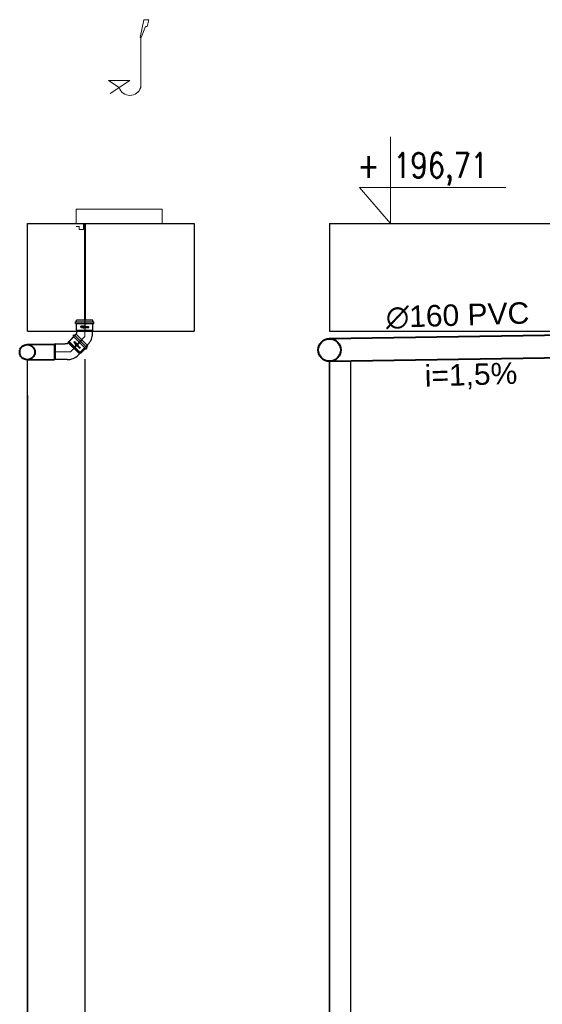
# Model space of a CAD drawing. Header units: inches. Extents: x -4581 to 28141, y -59678 to 5024.
# Tile 11 of 18: x 12136 to 12501, y 3743 to 4430. Entities that reach past the tile are written whole.
import ezdxf
from ezdxf.enums import TextEntityAlignment as Align
from ezdxf.lldxf.tags import DXFTag

# ---------------------------------------------------------------- set-up
doc = ezdxf.new("R2010")
doc.units = ezdxf.units.IN
doc.header["$MEASUREMENT"] = 0
for name, color, linetype, lineweight in [('2DH_OBJ', 250, 'Continuous', 9), ('IS - opis tabeli profilu', 7, 'Continuous', 30), ('IS - R - opis rzędne', 232, 'Continuous', 9), ('IS - rury PVC DN160', 134, 'Continuous', 30)]:
    doc.layers.add(name, color=color, linetype=linetype, lineweight=lineweight)
for name, color, linetype, plot in [('3DCPCOLOR124', 152, 'Continuous', False), ('3DCPCOLOR242', 242, 'Continuous', False), ('CP_DETAL', 33, 'Continuous', False)]:
    doc.layers.add(name, color=color, linetype=linetype, plot=plot)
doc.layers.add('CP_AXISKA', color=7, linetype='DASHDOT', lineweight=15, plot=False)
for name, color, linetype, true_color in [('IS_Sieci_na_profilu', 7, 'SOLID', 0x000000), ('IS_Tabelka_profilu', 7, 'SOLID', 0x000000), ('IS_Teren_proj', 7, 'SOLID', 0x000000)]:
    doc.layers.add(name, color=color, linetype=linetype, true_color=true_color)
doc.styles.add('CP_ATTR', font='ROMANS.SHX')
doc.styles.add('ROMANS', font='romans.shx')
tags = doc.linetypes.add('DASHDOT', pattern=[20, 10, -5, 0, -5]).pattern_tags.tags
tags[10:11] = [DXFTag(74, 4), DXFTag(75, 0), DXFTag(340, '0'), DXFTag(46, 0.0), DXFTag(50, 0.0), DXFTag(44, 0.0), DXFTag(45, 0.0)]
tags[8:9] = [DXFTag(74, 4), DXFTag(75, 0), DXFTag(340, '0'), DXFTag(46, 0.0), DXFTag(50, 0.0), DXFTag(44, 0.0), DXFTag(45, 0.0)]
tags[6:7] = [DXFTag(74, 4), DXFTag(75, 0), DXFTag(340, '0'), DXFTag(46, 0.0), DXFTag(50, 0.0), DXFTag(44, 0.0), DXFTag(45, 0.0)]
tags[4:5] = [DXFTag(74, 4), DXFTag(75, 0), DXFTag(340, '0'), DXFTag(46, 0.0), DXFTag(50, 0.0), DXFTag(44, 0.0), DXFTag(45, 0.0)]
tags = doc.linetypes.add('SOLID', pattern=[10, 10, 0]).pattern_tags.tags
tags[6:7] = [DXFTag(74, 4), DXFTag(75, 0), DXFTag(340, '0'), DXFTag(46, 0.0), DXFTag(50, 0.0), DXFTag(44, 0.0), DXFTag(45, 0.0)]
tags[4:5] = [DXFTag(74, 4), DXFTag(75, 0), DXFTag(340, '0'), DXFTag(46, 0.0), DXFTag(50, 0.0), DXFTag(44, 0.0), DXFTag(45, 0.0)]

# ---------------------------------------------------------------- blocks, each defined once
blk = doc.blocks.new('2dmgn002_logo01')
at = {"layer": '3DCPCOLOR124'}
for p, q in [((-4, 7), (-5.1, 7)), ((-5.1, 7), (-5.1, 4.8)), ((-4, 5.1), (-4, 7)), ((-4, 3.8), (1.9, 3.8)), ((1.6, 4.8), (-3.7, 4.8)), ((1.9, 16.5), (-2.9, 16.5)), ((-2.9, 16.5), (-2.9, 15.5)), ((-2.9, 15.5), (1.6, 15.5)), ((1.6, 14.4), (-2.9, 14.4)), ((-2.9, 14.4), (-2.9, 13.4)), ((-2.9, 13.4), (1.6, 13.4)), ((1.6, 12.3), (-2.9, 12.3)), ((-2.9, 12.3), (-2.9, 11.3)), ((-2.9, 11.3), (1.9, 11.3)), ((-2.9, 9.6), (-2.9, 8.9)), ((-2.9, 8.9), (-1.9, 8.9)), ((1.6, 8.6), (-2.9, 8.6)), ((-2.9, 8.6), (-2.9, 7.5)), ((-2.9, 7.5), (1.9, 7.5)), ((-2.9, 5.9), (-2.9, 5.2)), ((-2.9, 5.2), (-1.9, 5.2)), ((1.9, 3.2), (-2.9, 3.2)), ((-2.9, 3.2), (-2.9, 2.2)), ((-2.9, 2.2), (1.6, 2.2)), ((1.6, 1.1), (-2.9, 1.1)), ((-2.9, 1.1), (-2.9, 0)), ((-2.9, 0), (1.9, 0)), ((1.9, 10.7), (-1.9, 10.7)), ((-1.9, 8.9), (-1.9, 9.4)), ((1.9, 7), (-1.9, 7)), ((-1.9, 5.2), (-1.9, 5.6)), ((-1.6, 9.6), (1.6, 9.6)), ((-1.6, 5.9), (1.6, 5.9)), ((1.9, 15.2), (1.9, 14.7)), ((1.9, 13.1), (1.9, 12.6)), ((1.9, 9.4), (1.9, 8.8)), ((1.9, 5.6), (1.9, 5.1)), ((1.9, 1.9), (1.9, 1.4)), ((2.9, 14.4), (2.9, 15.5)), ((2.9, 12.3), (2.9, 13.4)), ((2.9, 8.6), (2.9, 9.7)), ((2.9, 4.8), (2.9, 5.9)), ((2.9, 2.2), (2.9, 1.1)), ((-2.9, -1.6), (-2.9, -2.3)), ((-2.9, -2.3), (-1.9, -2.3)), ((1.6, -2.6), (-2.9, -2.6)), ((-2.9, -2.6), (-2.9, -3.1)), ((-2.9, -3.1), (-0.8, -3.7)), ((1.9, -0.5), (-1.9, -0.5)), ((-1.9, -2.3), (-1.9, -1.8)), ((-1.6, -1.6), (1.6, -1.6)), ((-0.8, -3.7), (1.9, -3.7)), ((1.9, -1.8), (1.9, -2.4)), ((2.9, -2.6), (2.9, -1.6))]:
    blk.add_line(p, q, dxfattribs=at)
for centre, radius, start, end in [((-4, 4.8), 1.06, 179.7393, 270), ((-3.7, 5.1), 0.264, 180, 269.9023), ((-1.9, 9.6), 1.07, 90, 180), ((-1.9, 5.9), 1.07, 90, 180), ((-1.6, 9.4), 0.246, 90, 184.1233), ((-1.6, 5.7), 0.246, 90, 184.0475), ((1.6, 15.2), 0.293, 359.5038, 90), ((1.6, 14.7), 0.291, 269.5684, 360), ((1.6, 13.1), 0.293, 359.5231, 90), ((1.6, 12.6), 0.293, 270, 359.9989), ((1.6, 9.4), 0.264, 0, 90), ((1.6, 8.8), 0.264, 270, 359.9349), ((1.6, 5.6), 0.264, 360, 90), ((1.6, 5.1), 0.264, 270, 0.0108), ((1.6, 1.9), 0.264, 0.076, 90), ((1.6, 1.4), 0.264, 270, 359.924), ((1.9, 15.5), 1.04, 359.8403, 90), ((1.9, 12.3), 1.04, 270, 0.0193), ((1.9, 9.6), 1.06, 0.4214, 90), ((1.9, 8.6), 1.07, 270.2822, 0), ((1.9, 5.9), 1.06, 360, 90), ((1.9, 4.8), 1.07, 270.2634, 0), ((1.9, 2.2), 1.06, 359.5786, 90), ((1.9, 1.1), 1.07, 270.2875, 359.9985), ((2.3, 14.4), 0.598, 296.5604, 0), ((2.3, 13.4), 0.608, 359.9807, 62.8223), ((-1.9, -1.6), 1.07, 90, 180), ((-1.6, -1.8), 0.246, 90, 184.1125), ((1.6, -1.8), 0.264, 360, 90.0217), ((1.6, -2.4), 0.264, 270, 359.9023), ((1.9, -1.6), 1.06, 359.5786, 90), ((1.9, -2.6), 1.06, 269.7048, 359.9999)]:
    blk.add_arc(centre, radius, start, end, dxfattribs=at)
at = {"layer": '3DCPCOLOR242'}
for p, q in [((-2.7, -3.9), (-4, -3.6)), ((0.1, -4.1), (-3.9, -3)), ((-0.1, -11.3), (-2.3, -10.7)), ((1.1, -7.7), (-1.9, -6.9)), ((-0.2, -15.9), (-1.9, -15.4)), ((1.1, -7.2), (-1.7, -6.4)), ((-1.7, -14.9), (-0.1, -15.3)), ((-0.2, -16), (-0.2, -15.9)), ((1.2, -16.2), (0.5, -16)), ((0.5, -16), (0.5, -16.3)), ((1.1, -7.7), (1.3, -7.7))]:
    blk.add_line(p, q, dxfattribs=at)
for centre, radius, start, end in [((-4.3, -3.1), 0.174, 139.4748, 200.5636), ((-4, -3), 0.481, 201.3248, 240.9013), ((-4.2, -3.2), 0.283, 75.9119, 135.9983), ((-4.2, -3.9), 0.981, 73.8123, 86.5171), ((-3.5, -1.9), 1.69, 243.7383, 254.2465), ((-2.4, -15.6), 0.816, 103.1873, 179.7099), ((-2.2, -15.6), 0.973, 181.2014, 240.279), ((-2.5, -4.5), 0.644, 111.1152, 163.4814), ((-2.1, -4.5), 0.997, 166.5679, 210.0987), ((-2.2, -7.1), 0.892, 155.0132, 214.6021), ((-2.3, -9.2), 0.816, 114.0643, 202.8694), ((-2.4, -10.8), 0.727, 106.1924, 195.3195), ((-2.2, -10.8), 0.883, 195.3773, 250.0682), ((-1.8, -12.7), 1.31, 133.9918, 256.4618), ((-0.6, -3.6), 2.73, 211.3213, 275.0445), ((-2.3, -7.1), 0.818, 103.0323, 153.3127), ((-2.3, -7.3), 0.748, 209.4433, 244.7552), ((-1.6, -8.9), 1.49, 201.6704, 231.3076), ((-2.5, -12), 0.293, 73.8428, 119.965), ((-2.6, -16.1), 0.301, 251.9271, 357.0444), ((-2.6, -7.3), 0.65, 265.6622, 285.525), ((-2, -10.2), 1.88, 87.1606, 107.9858), ((-2, -4.7), 0.539, 116.6161, 177.0208), ((-1.7, -4.6), 0.806, 185.9288, 229.5909), ((-2.2, -8.1), 1.79, 72.2958, 99.0736), ((-2.1, -7.2), 0.393, 146.9616, 189.5199), ((-2.3, -10.9), 0.21, 72.1488, 182.4676), ((-2.2, -10.9), 0.37, 183.0166, 240.6152), ((-2.5, -11.4), 0.207, 256.8723, 333.1047), ((-1.9, -12.8), 0.636, 127.3644, 245.5528), ((-2.3, -16.8), 1.99, 73.1785, 97.0679), ((-2.2, -15.7), 0.348, 90.0735, 226.6774), ((-2.1, -7.2), 0.357, 74.3202, 141.4853), ((-1.9, -7.1), 0.609, 195.1451, 225.7671), ((-2.5, -7.7), 0.265, 290.2377, 337.5291), ((-2, -9.4), 0.472, 98.7899, 190.5825), ((-1.5, -9.3), 0.981, 191.9389, 227.9356), ((-2.5, -12.1), 0.449, 8.7244, 76.0552), ((-2.6, -16.2), 0.279, 6.2924, 59.4251), ((-2.4, -7.7), 0.183, 21.5725, 49.116), ((-2.4, -11.4), 0.167, 6.0969, 51.2591), ((-2.7, -11.3), 0.433, 342.5093, 1.3278), ((-2.7, -11.7), 0.662, 310.1939, 332.4304), ((-1.9, -4.9), 0.776, 84.807, 112.5283), ((-0.8, -3.6), 2.14, 227.7681, 264.971), ((-2.5, -7.7), 0.249, 338.4303, 15.9164), ((-2.7, -18.5), 3.22, 74.17, 79.8915), ((-0.6, -8), 2.56, 233.5529, 269.0169), ((-2, -13.1), 0.234, 234.8638, 292.3727), ((-1.8, -13.2), 0.719, 250.748, 317.7481), ((-2.3, -8), 1.19, 72.2691, 76.7646), ((-1.8, -10.9), 2.01, 44.3614, 97.334), ((-2, -11.1), 2.72, 40.2365, 88.5461), ((-2.3, -12.7), 0.729, 297.3533, 322.4271), ((-2.1, -7.2), 2.99, 66.1532, 85.5553), ((-3.2, -12.1), 1.85, 323.4917, 337.6276), ((-0.6, -13.1), 0.918, 120.9833, 158.9397), ((-4.6, -11.4), 4.03, 325.4422, 333.8801), ((-0.8, -13), 0.784, 70.6597, 109.7335), ((-0.8, -4.4), 1.34, 263.8725, 286.5282), ((0.3, -13.9), 1.45, 136.2371, 152.793), ((-1.9, -6.3), 2.13, 46.5165, 60.5203), ((-0.6, -13.1), 0.24, 82.5025, 118.5044), ((-0.6, -10), 0.492, 264.1111, 2.3117), ((-0.7, -13.4), 0.557, 329.5041, 78.2517), ((-1.1, -5.4), 0.961, 11.1112, 45.4314), ((-0.6, -5.3), 0.455, 294.1682, 9.8383), ((-0.9, -13.5), 1.23, 313.6171, 74.8695), ((1.1, -14.9), 1.81, 138.3177, 150.3499), ((-0.3, -14.1), 0.179, 156.2477, 208.0662), ((0, -13.9), 0.536, 211.3544, 244.0918), ((-0.4, -5.5), 0.842, 271.3477, 20.708), ((-0.9, -10.1), 0.755, 5.4784, 47.2661), ((-0.1, -14.1), 0.258, 239.0032, 288.6059), ((0.5, -16), 0.659, 177.1591, 197.9713), ((0.1, -10.3), 1.05, 255.0292, 275.2543), ((0.1, -15), 0.202, 99.2605, 177.5229), ((-21.3, -14), 21.2, 356.5514, 357.4519), ((0.3, -16.2), 0.401, 190.3294, 250.4785), ((0.3, -3.8), 0.817, 249.4862, 262.6491), ((-1.3, -5.9), 1.81, 22.396, 45.5071), ((-0.3, -10.2), 0.698, 293.2831, 345.067), ((0, -11.3), 0.454, 64.2567, 85.1843), ((0, -15.4), 0.621, 76.0627, 90.1224), ((-0.1, -4.6), 0.557, 50.0147, 70.9143), ((0.2, -4.3), 0.318, 263.6249, 288.2785), ((-0.9, -10.2), 1.29, 351.8443, 42.4547), ((0.2, -16.2), 0.393, 256.6965, 303.221), ((0, -11.2), 0.401, 23.6929, 71.5015), ((0.2, -11.2), 0.197, 270.9468, 310.5631), ((0.2, -15.1), 0.29, 45.8106, 81.4207), ((0.1, -4.4), 0.288, 10.0108, 50.8567), ((0.2, -4.5), 0.156, 287.1813, 350.1927), ((0, -4.5), 0.37, 349.838, 10.0295), ((0.2, -11.2), 0.243, 323.0875, 22.1003), ((-0.2, -15.3), 0.664, 5.0301, 36.7596), ((0.3, -16.3), 0.182, 308.0482, 0.8125), ((9.7, -15), 9.21, 181.6129, 183.265), ((-1.8, -25.8), 10.6, 74.8748, 77.6862), ((0.7, -16.5), 0.942, 56.6561, 73.6716), ((0.6, -8.4), 1.34, 58.7801, 70.7325), ((1.2, -16.1), 0.134, 265.2447, 321.7201), ((1.2, -7.5), 0.301, 17.9179, 59.9943), ((1.1, -7.5), 0.33, 314.2018, 5.594), ((1.3, -7.6), 0.133, 265.1659, 303.5871), ((1.1, -16), 0.3, 13.2728, 58.0446), ((1, -15.9), 0.408, 326.7373, 2.2392)]:
    blk.add_arc(centre, radius, start, end, dxfattribs=at)
blk = doc.blocks.new('2d_mgphtp_0111_s2wtog_f6ow5t4')
for p, q in [((-3.7, 4.46), (-0.47, 7.69)), ((-0.92, 8.13), (-0.04, 9.02)), ((-0.92, 8.13), (8.13, -0.92)), ((-0.04, 9.02), (9.02, -0.04)), ((0.41, 8.57), (1.29, 9.45)), ((9.45, 1.29), (1.29, 9.45)), ((-13.42, 2.74), (-13.96, 2.61)), ((-13.96, -8.12), (-13.96, 2.61)), ((-13.42, 2.74), (-6.36, 2.74)), ((-5.04, 2.74), (-6.36, 2.74)), ((-5.04, 2.74), (-3.89, 3.89)), ((-3.7, 4.46), (-3.89, 3.89)), ((8.57, 0.41), (9.45, 1.29)), ((2.74, -5.04), (3.89, -3.89)), ((4.46, -3.7), (3.89, -3.89)), ((4.46, -3.7), (7.69, -0.47)), ((8.13, -0.92), (9.02, -0.04)), ((-13.42, -8.26), (-13.96, -8.12)), ((-6.36, -8.26), (-13.42, -8.26)), ((-5.04, -8.26), (-6.36, -8.26))]:
    blk.add_line(p, q)
blk.add_arc((-5.04, 2.74), 11, 270, 315)
at = {"layer": 'CP_AXISKA'}
for p, q in [((5.37, 5.37), (-2.76, -2.76)), ((-2.76, -2.76), (-13.96, -2.76))]:
    blk.add_line(p, q, dxfattribs=at)
at = {"layer": 'CP_DETAL'}
for p, q in [((-13.42, 2.74), (-13.42, -8.26)), ((-3.89, 3.89), (3.89, -3.89)), ((3.89, -3.89), (-3.89, 3.89)), ((-3.7, 4.46), (4.46, -3.7))]:
    blk.add_line(p, q, dxfattribs=at)
at = {"xscale": 0.14901960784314, "yscale": 0.17066666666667, "rotation": 45}
blk.add_blockref('2dmgn002_logo01', (1.99, 1.99), dxfattribs=at)
at = {"linetype": 'ByBlock', "style": 'CP_ATTR', "flags": 9}
for tag in ['DN', 'WEIGHT', 'MATERIAL', 'DIMS', 'OTHER', 'CHARACTER', 'PRODUCER', 'ORDER-NO', 'PRODUCT-TYPE', 'ARTICLE', 'GROUP', 'NUMBER', 'NAME']:
    blk.add_attdef(tag, text='', height=0.00005, dxfattribs=at).set_placement((-13.96, -8.26), align=Align.MIDDLE_LEFT)
blk = doc.blocks.new('PDHS_743')
for p, q in [((0.4458, 1.3504), (0.4715, 1.4743)), ((0.4715, 1.4743), (0.5061, 1.4743)), ((0.4961, 1.4265), (0.5061, 1.4743)), ((0.4542, 1.3496), (0.4825, 1.4265)), ((0.4825, 1.4265), (0.4961, 1.4265)), ((0.4458, 1.3504), (0.4542, 1.3496)), ((0.45, 1), (0.45, 1.35)), ((0.375, 1.05), (0.225, 1.05)), ((0.225, 1.05), (0.3, 1)), ((0.375, 1.05), (0.2369, 0.9579)), ((0, 0.05), (0, 0.15)), ((0, 0.15), (0.6, 0.15)), ((0.6, 0.15), (0.6, 0.05)), ((0.6, 0.05), (0, 0.05)), ((0.02, 0.03), (0, 0.03)), ((0.02, 0.01), (0.02, 0.03)), ((0.05, 0.01), (0.02, 0.01)), ((0.05, 0.05), (0.05, 0.01))]:
    blk.add_line(p, q)
blk.add_arc((0.375, 1.025), 0.0791, 198.43495, 341.56505)
at = {"linetype": 'ByBlock', "style": 'CP_ATTR', "flags": 9}
for tag, p in [('NAME', (-0.0919, -0.0183)), ('FLOW', (-0.0919, -0.0183)), ('CHARACTER', (-0.0919, -0.0184)), ('TEMPERATURE', (-0.0919, -0.0185)), ('NUMBER', (-0.0919, -0.0185)), ('PRODUCT-TYPE', (-0.0919, -0.0186)), ('ORDER-NO', (-0.0919, -0.0187)), ('OTHER', (-0.0918, -0.0183)), ('PN', (-0.0918, -0.0183)), ('PRODUCER', (-0.0917, -0.0183)), ('ARTICLE', (-0.0916, -0.0183)), ('VOLTAGE', (-0.0916, -0.0185)), ('GROUP', (-0.0915, -0.0185)), ('WEIGHT', (-0.0915, -0.0184)), ('POWER', (-0.0915, -0.0187)), ('DN', (-0.0914, -0.0186))]:
    blk.add_attdef(tag, text='', height=0.00005, dxfattribs=at).set_placement(p, align=Align.MIDDLE_LEFT)

msp = doc.modelspace()

# ---------------------------------------------------------------- linework, layer by layer
at = {"layer": 'IS - R - opis rzędne'}
for p, q in [((12394.62, 4348.3), (12394.62, 4287.78)), ((12394.62, 4287.78), (12373.11, 4313.1)), ((12373.11, 4313.1), (12475.32, 4313.1))]:
    msp.add_line(p, q, dxfattribs=at)
at = {"layer": 'IS_Sieci_na_profilu', "color": 34, "lineweight": 40}
for p, q in [((12181.27, 4287.78), (12181.27, 4220.44)), ((12351.82, 4207.62), (12555.61, 4210.82)), ((12141.27, 4203.3), (12160.1, 4203.58)), ((12352.04, 4191.62), (12723.52, 4197.65)), ((12141.27, 4192.62), (12160.1, 4192.9))]:
    msp.add_line(p, q, dxfattribs=at)
for centre, radius in [((12141.18, 4198.01), 5.3), ((12352.12, 4199.52), 7.9)]:
    msp.add_circle(centre, radius, dxfattribs=at)
at = {"layer": 'IS_Tabelka_profilu'}
for p, q in [((12141.27, 4212.78), (12141.27, 4287.78)), ((12181.27, 4287.78), (12181.27, 4212.78)), ((12141.27, 2996.78), (12141.27, 4192.62)), ((12181.27, 4193.22), (12181.27, 2996.78)), ((12352.12, 4191.62), (12352.07, 3116.78)), ((12352.07, 3116.78), (12352.12, 4191.62)), ((12367.07, 2636.78), (12367.07, 4191.87)), ((12141.27, 4167.78), (12141.27, 2996.78))]:
    msp.add_line(p, q, dxfattribs=at)
at = {"layer": 'IS_Teren_proj'}
for p, q in [((12141.27, 4287.78), (12181.27, 4287.78)), ((12157.27, 4287.78), (12257.56, 4287.78)), ((12257.56, 4287.78), (12257.56, 4212.78)), ((12352.07, 4287.78), (12532.07, 4287.78)), ((12352.07, 4287.78), (12352.07, 4212.78)), ((12141.27, 4212.78), (12257.56, 4212.78)), ((12352.07, 4212.78), (12532.07, 4212.78))]:
    msp.add_line(p, q, dxfattribs=at)

# ---------------------------------------------------------------- block references
at = {"layer": '2DH_OBJ', "xscale": 100, "yscale": 100, "zscale": 100}
msp.add_blockref('PDHS_743', (12175.33, 4282.78), dxfattribs=at)
at = {"layer": 'IS - rury PVC DN160', "color": 42, "rotation": 45}
msp.add_blockref('2d_mgphtp_0111_s2wtog_f6ow5t4', (12181.26, 4212.84), dxfattribs=at)
at = {"layer": 'IS - rury PVC DN160', "color": 42}
msp.add_blockref('2d_mgphtp_0111_s2wtog_f6ow5t4', (12174.05, 4201.03), dxfattribs=at)

# ---------------------------------------------------------------- texts
at = {"layer": 'IS - opis tabeli profilu', "char_height": 15, "width": 274.4721, "attachment_point": 7, "rotation": 1.78882}
for s, insert in [('{\\fArial|b0|i0|c238|p0;∅160 PVC\\Ftxt.shx|c238; }', (12391.76, 4213.94, 0)), ('{\\fArial|b0|i0|c238|p0;i=1,5%}', (12418.9, 4171.15, 0))]:
    msp.add_mtext(s, dxfattribs=dict(at, insert=insert))
at = {"layer": 'IS - R - opis rzędne', "style": 'ROMANS', "width": 0.8}
msp.add_text('+ 196,71', height=17.5, dxfattribs=at).set_placement((12371.51, 4319.81))

doc.saveas('drawing.dxf')
